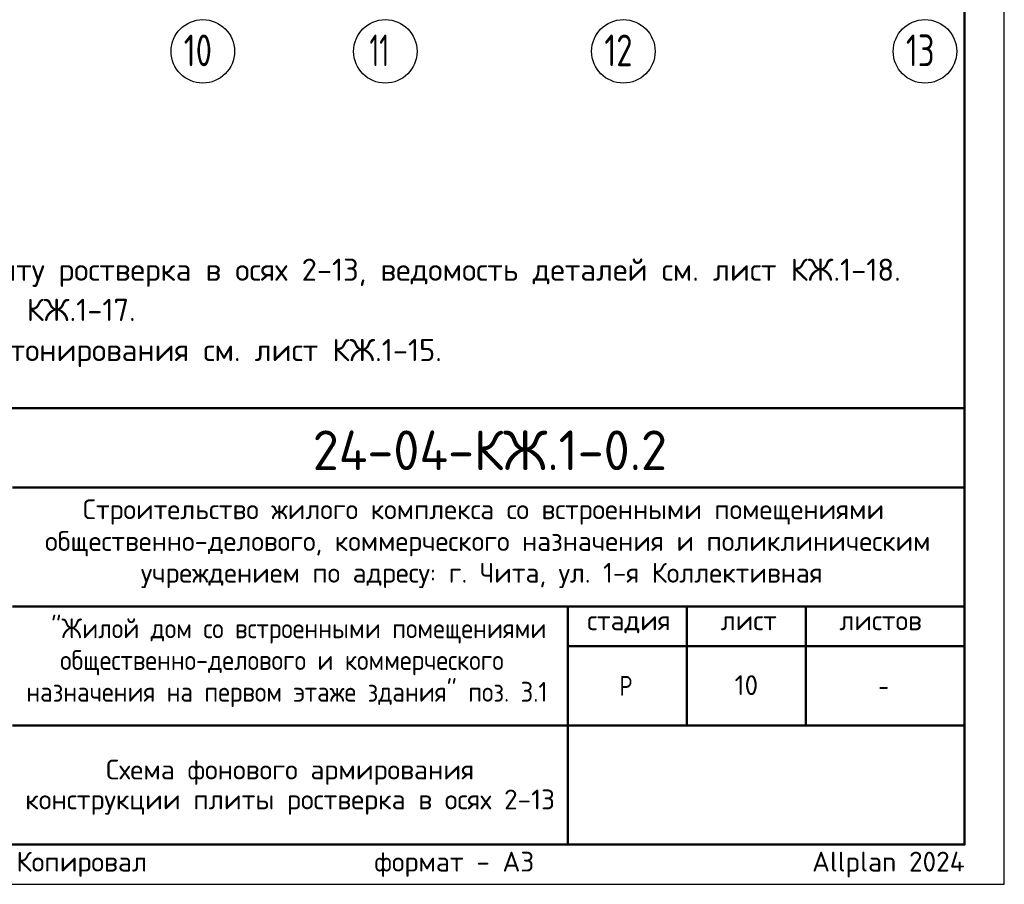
# Model space of a CAD drawing. Header units: millimetres. Extents: x 0 to 42000, y 0 to 29700.
# Tile 4 of 5: x 29593 to 42000, y 0 to 10896. Entities that reach past the tile are written whole.
import ezdxf

# ---------------------------------------------------------------- set-up
doc = ezdxf.new("R2010")
doc.units = ezdxf.units.MM
doc.linetypes.add('______5', pattern=[1100, 800, -100, 100, -100])
doc.layers.add('Standard', color=7, linetype='Continuous', lineweight=25)
doc.layers.add('Надписи', color=7, linetype='Continuous', lineweight=25)
doc.layers.add('Оси', color=7, linetype='______5', true_color=0x656565)
doc.styles.add('ISOCPEUR', font='txt')

msp = doc.modelspace()

# ---------------------------------------------------------------- linework, layer by layer
at = {"layer": 'Standard', "color": 7, "linetype": 'Continuous', "lineweight": 50, "transparency": 33554687}
for p, q in [((23000, 6000), (41500, 6000)), ((29500, 5000), (41500, 5000)), ((29500, 3500), (41500, 3500)), ((36500, 2000), (36500, 3500)), ((38000, 2000), (38000, 3500)), ((39500, 2000), (39500, 3500)), ((36500, 3000), (41500, 3000)), ((29500, 2000), (41500, 2000)), ((36500, 500), (36500, 2000)), ((36500, 500), (36500, 2000))]:
    msp.add_line(p, q, dxfattribs=at)
at = {"layer": 'Standard', "color": 7, "linetype": 'Continuous', "lineweight": 25, "transparency": 33554687}
for p, q in [((41500, 500), (41500, 6000)), ((23000, 500), (41500, 500)), ((23000, 500), (41500, 500)), ((23000, 500), (41500, 500))]:
    msp.add_line(p, q, dxfattribs=at)
msp.add_lwpolyline([(0, 0), (42000, 0), (42000, 29700), (0, 29700), (0, 0)], close=True, dxfattribs=at)
at = {"layer": 'Standard', "color": 7, "linetype": 'Continuous', "lineweight": 50, "transparency": 33554687}
msp.add_lwpolyline([(2000, 29200), (41500, 29200), (41500, 500), (2000, 500), (2000, 29200)], close=True, dxfattribs=at)
at = {"layer": 'Standard', "color": 7, "linetype": 'Continuous', "lineweight": 13, "transparency": 33554687}
for points in [[(41500, 29200), (2000, 29200), (2000, 6000), (41500, 6000), (41500, 29200)], [(41500, 500), (23000, 500), (23000, 6000), (41500, 6000), (41500, 500)]]:
    msp.add_lwpolyline(points, dxfattribs=at)
at = {"layer": 'Standard', "color": 7, "linetype": 'Continuous', "lineweight": 25, "transparency": 33554687}
msp.add_lwpolyline([(41500, 6000), (23000, 6000), (23000, 500), (41500, 500), (41500, 6000)], dxfattribs=at)
at = {"layer": 'Оси', "color": 7, "linetype": 'Continuous', "lineweight": 25, "transparency": 33554687}
for centre in [(31900, 10496), (34200, 10496), (37200, 10496), (41000, 10496)]:
    msp.add_circle(centre, 400, dxfattribs=at)

# ---------------------------------------------------------------- texts
at = {"layer": 'Standard', "color": 7, "linetype": 'Continuous', "lineweight": 13, "transparency": 33554687, "insert": (23000, 8391), "char_height": 280, "width": 17910.9, "attachment_point": 1, "line_spacing_factor": 1.084337}
msp.add_mtext('\\A1;{\\fISOCPEUR|i0|b0;\\H279.999995;\\W1.000000;\\C7;1. Общие указания см. листы КЖ.1-1.}\\P{\\fISOCPEUR|i0|b0;\\H279.999995;\\W1.000000;\\C7;2. Спецификацию элементов на плиту ростверка в осях 2-13, ведомость деталей см. лист КЖ.1-18.}\\P{\\fISOCPEUR|i0|b0;\\H279.999995;\\W1.000000;\\C7;3. Ведомость расхода стали см. лист КЖ.1-17.}\\P{\\fISOCPEUR|i0|b0;\\H279.999995;\\W1.000000;\\C7;4. Схему устройства рабочего шва бетонирования см. лист КЖ.1-15.}\\P', dxfattribs=at)
at = {"layer": 'Standard', "color": 7, "linetype": 'Continuous', "lineweight": 50, "transparency": 33554687, "insert": (33285, 5218), "char_height": 500, "width": 4936.77, "attachment_point": 7, "style": 'ISOCPEUR'}
msp.add_mtext('\\W0.96;24-04-КЖ.1-0.2', dxfattribs=at)
at = {"layer": 'Standard', "color": 7, "linetype": 'Continuous', "lineweight": 25, "transparency": 33554687, "char_height": 250, "attachment_point": 7, "style": 'ISOCPEUR'}
for s, insert, width in [('\\W0.99;Строительство жилого комплекса со встроенными помещениями', (30388, 4533), 10343.94), ('\\W0.99;общественно-делового, коммерческого назначения и поликлиническим', (29912, 4133), 11292.27), ('\\W0.99;учреждением по адресу: г. Чита, ул. 1-я Коллективная', (31119, 3733), 8881.18), ('\\W0.90;"Жилой дом со встроенными помещениями', (29989, 3033), 6132.51), ('\\W0.99;стадия    лист     листов', (36743, 3162), 4372.59), ('\\W0.90;общественно-делового и коммерческого', (30102, 2633), 5904.55), ('\\W0.90;назначения на первом этаже здания" поз. 3.1', (29676, 2233), 6756.08), ('\\W0.80;Р', (37150, 2375), 299.86), ('\\W0.78;-', (40412, 2375), 272.01)]:
    msp.add_mtext(s, dxfattribs=dict(at, insert=insert, width=width))
at = {"layer": 'Standard', "color": 7, "linetype": 'Continuous', "lineweight": 25, "transparency": 33554687, "insert": (33000, 1571), "char_height": 250, "width": 6891.88, "attachment_point": 2, "line_spacing_factor": 0.903614}
msp.add_mtext('\\A1;{\\fISOCPEUR|i0|b0;\\H250.000000;\\W1.000000;\\C7;Схема фонового армирования}\\P{\\fISOCPEUR|i0|b0;\\H250.000000;\\W1.000000;\\C7;конструкции плиты ростверка в осях 2-13}\\P', dxfattribs=at)
at = {"layer": 'Standard', "color": 8, "linetype": 'Continuous', "lineweight": 13, "transparency": 33554687, "insert": (41500, 248), "char_height": 250, "width": 11749.46, "attachment_point": 6, "style": 'ISOCPEUR'}
msp.add_mtext('\\A1;{\\fISOCPEUR|i0|b0;\\H250.000000;\\W1.000000;\\C8;Копировал                  формат - А3                      Allplan 2024}\\P', dxfattribs=at)
at = {"layer": 'Надписи', "color": 7, "linetype": 'Continuous', "lineweight": 13, "transparency": 33554687, "insert": (38750, 2510), "char_height": 250, "width": 393.75, "attachment_point": 5, "style": 'ISOCPEUR'}
msp.add_mtext('\\A1;{\\fISOCPEUR|i0|b0;\\H250.000000;\\W1.000000;\\C7;10}\\P', dxfattribs=at)
at = {"layer": 'Оси', "color": 7, "linetype": 'Continuous', "lineweight": 35, "transparency": 33554687, "char_height": 400, "attachment_point": 7, "style": 'ISOCPEUR'}
for s, insert, width in [('\\W0.75;10', (31660, 10309), 629.7), ('\\W0.62;11', (34000, 10309), 525), ('\\W0.75;12', (36960, 10309), 629.72), ('\\W0.75;13', (40760, 10309), 629.72)]:
    msp.add_mtext(s, dxfattribs=dict(at, insert=insert, width=width))

doc.saveas('drawing.dxf')
